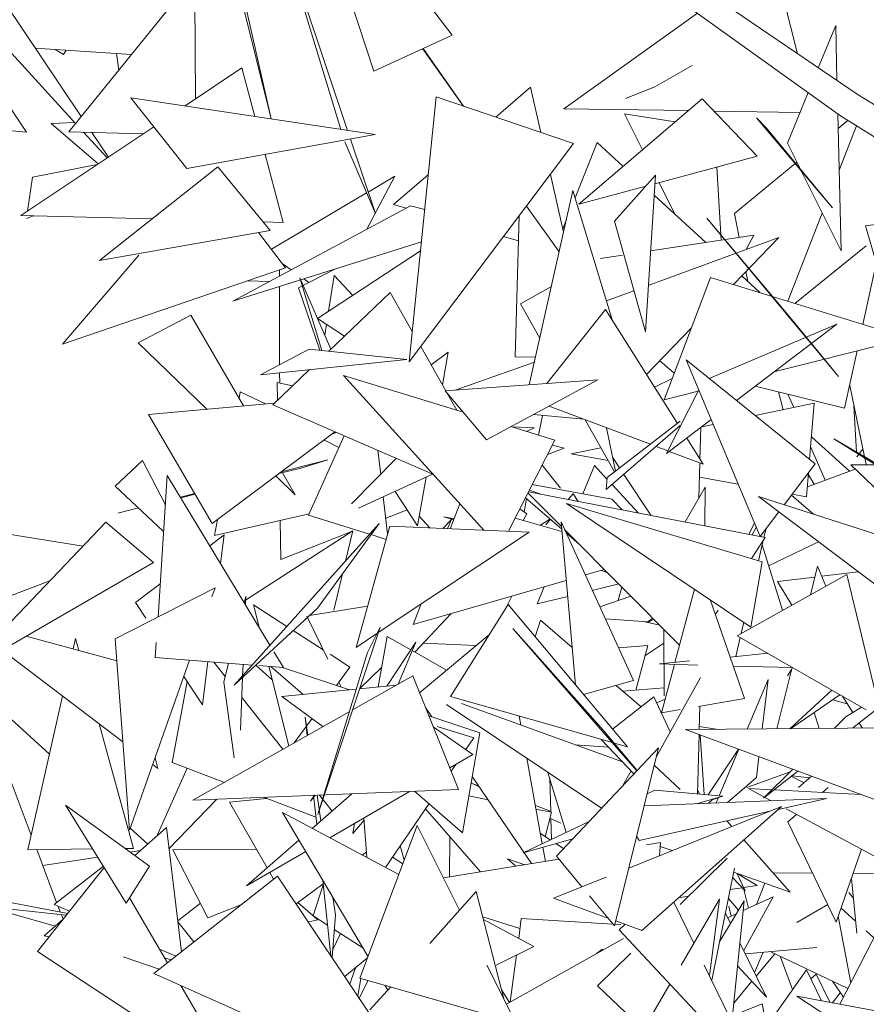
# Model space of a CAD drawing. Header units: metres. Extents: x -14.5 to 13.1, y -18.9 to 3.3.
# Tile 132 of 216: x 10.275 to 10.412, y 2.395 to 2.555. Entities that reach past the tile are written whole.
import ezdxf

# ---------------------------------------------------------------- set-up
doc = ezdxf.new("R2010")
doc.units = ezdxf.units.M
doc.layers.add('G-IMPT', color=7, linetype='Continuous', lineweight=5)
doc.layers.add('L-PLNT', color=7, linetype='Continuous', lineweight=5, true_color=0x005900)

# ---------------------------------------------------------------- blocks, each defined once
blk = doc.blocks.new('ÁRVORES ORNAMENTAIS - Pequeno e Médio Porte - Ipê-roxo-2940656-CORTE_CALÇADA')
at = {"layer": 'G-IMPT', "color": 253, "true_color": 0xaaaaaa}
for p, q in [((6.65178, 2.54674), (6.63895, 2.58582)), ((6.66449, 2.55261), (6.63895, 2.58582)), ((6.72743, 2.53953), (6.67166, 2.57951)), ((6.64753, 2.53714), (6.63635, 2.57046)), ((6.63635, 2.57046), (6.64647, 2.5373)), ((6.73029, 2.54289), (6.6923, 2.56877)), ((6.62826, 2.56691), (6.63513, 2.53901)), ((6.63513, 2.53901), (6.62873, 2.56747)), ((6.71661, 2.56499), (6.72048, 2.54958)), ((6.60236, 2.53693), (6.62278, 2.56219)), ((6.62287, 2.54223), (6.62278, 2.56219)), ((6.59192, 2.55792), (6.60436, 2.5394)), ((6.70425, 2.55615), (6.68258, 2.54067)), ((6.60345, 2.53828), (6.58826, 2.55492)), ((6.72384, 2.54729), (6.72666, 2.55416)), ((6.72666, 2.55416), (6.72687, 2.54522)), ((6.65178, 2.54674), (6.66449, 2.55261)), ((6.61248, 2.54945), (6.5969, 2.5505)), ((6.6015, 2.54943), (6.60013, 2.55028)), ((6.6015, 2.54943), (6.60194, 2.55016)), ((6.61045, 2.54693), (6.61007, 2.54961)), ((6.6597, 2.5504), (6.66626, 2.54112)), ((6.66635, 2.54109), (6.6598, 2.55044)), ((6.63042, 2.54727), (6.6212, 2.54112)), ((6.63042, 2.54727), (6.63253, 2.53941)), ((6.70339, 2.54767), (6.69734, 2.54422)), ((6.59009, 2.54492), (6.59549, 2.53684)), ((6.67719, 2.54413), (6.67156, 2.53931)), ((6.67719, 2.54413), (6.67886, 2.53681)), ((6.69261, 2.5423), (6.69734, 2.54422)), ((6.71884, 2.53509), (6.7222, 2.54328)), ((6.62149, 2.53097), (6.61238, 2.54245)), ((6.61238, 2.54245), (6.652, 2.53646)), ((6.66191, 2.5426), (6.65751, 2.49965)), ((6.66191, 2.5426), (6.68417, 2.535)), ((6.70502, 2.54225), (6.68502, 2.52519)), ((6.70502, 2.54225), (6.71391, 2.53296)), ((6.75721, 2.52666), (6.73029, 2.54289)), ((6.70279, 2.54035), (6.68258, 2.54067)), ((6.69245, 2.53981), (6.70064, 2.53852)), ((6.69245, 2.53981), (6.69536, 2.53401)), ((6.72088, 2.54007), (6.7069, 2.54029)), ((6.727, 2.53984), (6.72753, 2.51762)), ((6.59947, 2.53826), (6.60331, 2.53844)), ((6.59947, 2.53826), (6.60712, 2.53171)), ((6.71546, 2.5375), (6.71382, 2.53921)), ((6.72616, 2.52457), (6.71382, 2.53921)), ((6.72705, 2.53748), (6.72866, 2.5388)), ((6.75252, 2.52375), (6.72743, 2.53953)), ((6.58271, 2.53805), (6.59549, 2.53684)), ((6.61613, 2.53773), (6.59459, 2.52335)), ((6.61441, 2.53658), (6.60236, 2.53693)), ((6.60857, 2.53268), (6.60475, 2.53686)), ((6.60609, 2.53682), (6.60878, 2.53282)), ((6.71546, 2.5375), (6.72616, 2.52457)), ((6.72721, 2.53071), (6.73002, 2.5379)), ((6.62149, 2.53097), (6.652, 2.53646)), ((6.65205, 2.52366), (6.64708, 2.53531)), ((6.65205, 2.52366), (6.648, 2.53574)), ((6.68417, 2.535), (6.65751, 2.49965)), ((6.688, 2.5352), (6.68442, 2.52623)), ((6.688, 2.5352), (6.6922, 2.53132)), ((6.71884, 2.53509), (6.72094, 2.53088)), ((6.63417, 2.53325), (6.63712, 2.52223)), ((6.69736, 2.52851), (6.71391, 2.53296)), ((6.71025, 2.52369), (6.72038, 2.532)), ((6.59649, 2.52957), (6.60694, 2.5316)), ((6.62651, 2.53122), (6.6073, 2.51604)), ((6.62651, 2.53122), (6.63497, 2.52091)), ((6.70739, 2.53121), (6.70812, 2.51935)), ((6.72107, 2.53061), (6.72753, 2.51762)), ((6.59649, 2.52957), (6.59566, 2.52407)), ((6.65067, 2.52114), (6.65522, 2.52973)), ((6.65522, 2.52973), (6.65088, 2.52716)), ((6.66062, 2.52996), (6.655, 2.52515)), ((6.68041, 2.53002), (6.68255, 2.52064)), ((6.69081, 2.52243), (6.69745, 2.52988)), ((6.69581, 2.50448), (6.69745, 2.52988)), ((6.69803, 2.52869), (6.70061, 2.52356)), ((6.65062, 2.52701), (6.63518, 2.51787)), ((6.67699, 2.4959), (6.68406, 2.5274)), ((6.69051, 2.50629), (6.68406, 2.5274)), ((6.68502, 2.52519), (6.69588, 2.52811)), ((6.69724, 2.52667), (6.70559, 2.51896)), ((6.65773, 2.52494), (6.62893, 2.50946)), ((6.655, 2.52515), (6.65702, 2.52455)), ((6.66004, 2.52433), (6.65773, 2.52494)), ((6.68184, 2.51748), (6.67653, 2.52487)), ((6.61585, 2.52279), (6.59459, 2.52335)), ((6.59664, 2.5233), (6.59548, 2.52287)), ((6.63712, 2.52223), (6.63382, 2.52232)), ((6.67468, 2.50042), (6.67536, 2.52332)), ((6.68301, 2.5227), (6.68241, 2.52121)), ((6.69581, 2.50448), (6.69081, 2.52243)), ((6.71978, 2.5062), (6.70577, 2.52294)), ((6.72712, 2.49726), (6.70577, 2.52294)), ((6.71025, 2.52369), (6.71102, 2.51979)), ((6.71891, 2.50945), (6.72449, 2.52373)), ((6.73148, 2.52167), (6.74232, 2.52305)), ((6.6073, 2.51604), (6.63497, 2.52091)), ((6.73148, 2.52167), (6.7358, 2.50681)), ((6.6595, 2.51906), (6.62893, 2.50946)), ((6.63312, 2.52058), (6.63748, 2.51484)), ((6.67281, 2.51993), (6.67524, 2.51922)), ((6.69629, 2.512), (6.71747, 2.51981)), ((6.71338, 2.52015), (6.69666, 2.51761)), ((6.71011, 2.51217), (6.71747, 2.51981)), ((6.71338, 2.52015), (6.71213, 2.51784)), ((6.65936, 2.51763), (6.64266, 2.50663)), ((6.72002, 2.50911), (6.73159, 2.51843)), ((6.6137, 2.51691), (6.60135, 2.50249)), ((6.69208, 2.51691), (6.68855, 2.51638)), ((6.63748, 2.51484), (6.60135, 2.50249)), ((6.63651, 2.51451), (6.63651, 2.51353)), ((6.63693, 2.51556), (6.63839, 2.51454)), ((6.63958, 2.51165), (6.64556, 2.51468)), ((6.71212, 2.51426), (6.71243, 2.51265)), ((6.73109, 2.50569), (6.73325, 2.51557)), ((6.63488, 2.51265), (6.63136, 2.51275)), ((6.64339, 2.50147), (6.6398, 2.51323)), ((6.64485, 2.5017), (6.6398, 2.51323)), ((6.64046, 2.51308), (6.64128, 2.51251)), ((6.64447, 2.50782), (6.64537, 2.51362)), ((6.64837, 2.51039), (6.64537, 2.51362)), ((6.70639, 2.51332), (6.69884, 2.49349)), ((6.70639, 2.51332), (6.73831, 2.50346)), ((6.71145, 2.51356), (6.71439, 2.51085)), ((6.63651, 2.51184), (6.63653, 2.49916)), ((6.63958, 2.51165), (6.64302, 2.50151)), ((6.68057, 2.51184), (6.67559, 2.50903)), ((6.68953, 2.50951), (6.69395, 2.51114)), ((6.64449, 2.50135), (6.65443, 2.51089)), ((6.65443, 2.51089), (6.65802, 2.50455)), ((6.67559, 2.50903), (6.67869, 2.50347)), ((6.67984, 2.4961), (6.68937, 2.5081)), ((6.68937, 2.5081), (6.70101, 2.48964)), ((6.61361, 2.50273), (6.62212, 2.50721)), ((6.62212, 2.50721), (6.63069, 2.49247)), ((6.64703, 2.50379), (6.64266, 2.50663)), ((6.64387, 2.50394), (6.64414, 2.50567)), ((6.69602, 2.49756), (6.70325, 2.50506)), ((6.70618, 2.49692), (6.72685, 2.50573)), ((6.71058, 2.49337), (6.72685, 2.50573)), ((6.71978, 2.5062), (6.72264, 2.50272)), ((6.71666, 2.49799), (6.73831, 2.50346)), ((6.61361, 2.50273), (6.62475, 2.49194)), ((6.64131, 2.50169), (6.63341, 2.49752)), ((6.65713, 2.50003), (6.64131, 2.50169)), ((6.65939, 2.50213), (6.66346, 2.49492)), ((6.72273, 2.50261), (6.72712, 2.49726)), ((6.65713, 2.50003), (6.63341, 2.49752)), ((6.66107, 2.49915), (6.66385, 2.50118)), ((6.66291, 2.4959), (6.66385, 2.50118)), ((6.67468, 2.50042), (6.678, 2.50038)), ((6.72335, 2.48307), (6.70242, 2.49995)), ((6.70242, 2.49995), (6.7144, 2.4713)), ((6.72811, 2.49209), (6.73015, 2.5014)), ((6.63541, 2.49265), (6.64136, 2.49836)), ((6.67782, 2.49959), (6.665, 2.49503)), ((6.70048, 2.4978), (6.69815, 2.49977)), ((6.63653, 2.49785), (6.63654, 2.49618)), ((6.66964, 2.47233), (6.64688, 2.4974)), ((6.66627, 2.49149), (6.64688, 2.4974)), ((6.68813, 2.4967), (6.66338, 2.49492)), ((6.68813, 2.4967), (6.67004, 2.487)), ((6.69729, 2.49554), (6.70015, 2.49693)), ((6.6362, 2.49341), (6.63615, 2.49627)), ((6.63615, 2.49627), (6.6386, 2.49571)), ((6.69925, 2.48478), (6.70446, 2.49507)), ((6.71363, 2.49569), (6.72811, 2.49209)), ((6.72893, 2.4958), (6.73134, 2.48423)), ((6.62996, 2.49371), (6.63015, 2.49474)), ((6.63015, 2.49474), (6.63424, 2.49279)), ((6.66338, 2.49492), (6.67004, 2.487)), ((6.66363, 2.49462), (6.66523, 2.49181)), ((6.69884, 2.49349), (6.70437, 2.49489)), ((6.71817, 2.49186), (6.71737, 2.49476)), ((6.71986, 2.49221), (6.71891, 2.49438)), ((6.61527, 2.49109), (6.63568, 2.49291)), ((6.63541, 2.49265), (6.66145, 2.48135)), ((6.68021, 2.49245), (6.69662, 2.48626)), ((6.72316, 2.4929), (6.71363, 2.49091)), ((6.72243, 2.48381), (6.72316, 2.4929)), ((6.72962, 2.49247), (6.73006, 2.48498)), ((6.61527, 2.49109), (6.62558, 2.47343)), ((6.67766, 2.49108), (6.68582, 2.49033)), ((6.67851, 2.48776), (6.67911, 2.49095)), ((6.68115, 2.48695), (6.67401, 2.48913)), ((6.67778, 2.48891), (6.67415, 2.48908)), ((6.67778, 2.48891), (6.67656, 2.48835)), ((6.68607, 2.49024), (6.69079, 2.48177)), ((6.68947, 2.47891), (6.70147, 2.48929)), ((6.68951, 2.48894), (6.69096, 2.4819)), ((6.70147, 2.49), (6.6896, 2.48085)), ((6.69925, 2.48478), (6.70647, 2.49026)), ((6.7048, 2.48899), (6.70465, 2.48387)), ((6.70679, 2.48949), (6.70495, 2.48911)), ((6.62558, 2.47343), (6.64547, 2.48829)), ((6.64697, 2.48763), (6.64122, 2.47479)), ((6.64571, 2.48818), (6.64496, 2.48791)), ((6.70251, 2.48725), (6.70518, 2.48303)), ((6.7289, 2.4819), (6.72272, 2.48744)), ((6.72638, 2.48712), (6.7368, 2.48066)), ((6.72638, 2.48712), (6.73592, 2.48157)), ((6.64613, 2.48575), (6.64369, 2.48696)), ((6.6736, 2.47216), (6.68115, 2.48695)), ((6.67994, 2.48458), (6.68265, 2.48564)), ((6.68071, 2.48609), (6.68265, 2.48564)), ((6.6886, 2.4857), (6.6838, 2.4847)), ((6.69756, 2.4859), (6.69946, 2.48519)), ((6.72496, 2.48044), (6.7226, 2.48589)), ((6.65542, 2.48397), (6.6482, 2.4766)), ((6.65247, 2.48525), (6.65291, 2.48141)), ((6.68976, 2.48361), (6.6838, 2.4847)), ((6.69049, 2.48417), (6.69164, 2.48243)), ((6.69968, 2.4851), (6.70518, 2.48303)), ((6.7301, 2.48424), (6.73108, 2.48546)), ((6.73139, 2.48401), (6.73159, 2.48306)), ((6.61427, 2.48361), (6.60987, 2.47948)), ((6.61427, 2.48361), (6.618, 2.47644)), ((6.63994, 2.48237), (6.63638, 2.4815)), ((6.64435, 2.48373), (6.6368, 2.48181)), ((6.64435, 2.48373), (6.63994, 2.48237)), ((6.68205, 2.47915), (6.67906, 2.48286)), ((6.68757, 2.48281), (6.68567, 2.47824)), ((6.68958, 2.48062), (6.68757, 2.48281)), ((6.70463, 2.48324), (6.70446, 2.4775)), ((6.72335, 2.48307), (6.7183, 2.47644)), ((6.72913, 2.48291), (6.73294, 2.4829)), ((6.72913, 2.48291), (6.73706, 2.4753)), ((6.61681, 2.45825), (6.61831, 2.4812)), ((6.63496, 2.45368), (6.61831, 2.4812)), ((6.6359, 2.48114), (6.63906, 2.47807)), ((6.63698, 2.48165), (6.63906, 2.47807)), ((6.66133, 2.4814), (6.6493, 2.47591)), ((6.65887, 2.47304), (6.66026, 2.48092)), ((6.68947, 2.47891), (6.6896, 2.48085)), ((6.69233, 2.48138), (6.69671, 2.47474)), ((6.71086, 2.47977), (6.70456, 2.48092)), ((6.72195, 2.47775), (6.72226, 2.48164)), ((6.72208, 2.47937), (6.72983, 2.48224)), ((6.7232, 2.47979), (6.72223, 2.48128)), ((6.61772, 2.47214), (6.60987, 2.47948)), ((6.69039, 2.47737), (6.67747, 2.47975)), ((6.69462, 2.47514), (6.69041, 2.47972)), ((6.7055, 2.4793), (6.70224, 2.47367)), ((6.7055, 2.4793), (6.70547, 2.47305)), ((6.62277, 2.47826), (6.62045, 2.47767)), ((6.62282, 2.47817), (6.62049, 2.4776)), ((6.65333, 2.47776), (6.65403, 2.47172)), ((6.65887, 2.47304), (6.65523, 2.47862)), ((6.67637, 2.47758), (6.68225, 2.4725)), ((6.68221, 2.47294), (6.67678, 2.4784)), ((6.71524, 2.47117), (6.67687, 2.47856)), ((6.67699, 2.47881), (6.67905, 2.47814)), ((6.6833, 2.47732), (6.68411, 2.47824)), ((6.68494, 2.477), (6.68411, 2.47824)), ((6.73742, 2.46022), (6.71417, 2.47777)), ((6.71417, 2.47777), (6.74261, 2.46864)), ((6.71948, 2.47799), (6.72307, 2.47491)), ((6.72195, 2.47775), (6.71962, 2.47817)), ((6.61365, 2.47595), (6.61027, 2.47509)), ((6.61367, 2.47593), (6.61027, 2.47509)), ((6.66576, 2.47661), (6.66419, 2.47256)), ((6.67614, 2.4753), (6.67654, 2.47742)), ((6.71293, 2.45663), (6.683, 2.47666)), ((6.71474, 2.4672), (6.683, 2.47666)), ((6.69039, 2.47737), (6.69203, 2.47564)), ((6.62597, 2.47147), (6.64132, 2.475)), ((6.65111, 2.47168), (6.64122, 2.47479)), ((6.65373, 2.47428), (6.65718, 2.47563)), ((6.66088, 2.4727), (6.65914, 2.47461)), ((6.66476, 2.47402), (6.66314, 2.47447)), ((6.66482, 2.47419), (6.66314, 2.47447)), ((6.67544, 2.47577), (6.67658, 2.475)), ((6.67599, 2.47392), (6.67658, 2.475)), ((6.71744, 2.4753), (6.7144, 2.4713)), ((6.60836, 2.47365), (6.58484, 2.449)), ((6.61608, 2.46711), (6.60836, 2.47365)), ((6.62597, 2.47147), (6.62644, 2.47407)), ((6.62915, 2.4472), (6.65264, 2.47339)), ((6.63672, 2.46759), (6.63659, 2.47392)), ((6.64265, 2.45967), (6.65264, 2.47339)), ((6.64892, 2.45333), (6.65438, 2.47298)), ((6.65438, 2.47298), (6.67695, 2.47202)), ((6.66296, 2.47261), (6.66436, 2.47406)), ((6.66436, 2.47406), (6.66372, 2.47258)), ((6.67469, 2.47429), (6.68228, 2.47214)), ((6.67882, 2.47312), (6.68034, 2.47414)), ((6.67967, 2.47324), (6.68042, 2.47408)), ((6.69389, 2.44795), (6.68214, 2.47366)), ((6.6845, 2.44723), (6.68214, 2.47366)), ((6.71348, 2.47349), (6.71261, 2.47167)), ((6.71314, 2.47157), (6.71379, 2.47277)), ((6.58688, 2.47258), (6.60465, 2.46975)), ((6.62521, 2.46981), (6.62752, 2.47158)), ((6.62693, 2.46695), (6.62752, 2.47158)), ((6.63101, 2.46101), (6.64837, 2.47225)), ((6.63672, 2.46759), (6.64809, 2.47206)), ((6.64721, 2.46733), (6.64837, 2.47225)), ((6.65378, 2.47084), (6.65134, 2.47161)), ((6.6525, 2.45572), (6.67695, 2.47202)), ((6.70135, 2.45371), (6.6827, 2.47245)), ((6.68295, 2.47189), (6.68513, 2.47001)), ((6.71524, 2.47117), (6.71301, 2.46772)), ((6.71504, 2.47121), (6.71537, 2.47258)), ((6.71413, 2.46738), (6.71491, 2.47066)), ((6.71802, 2.45937), (6.71474, 2.46994)), ((6.72385, 2.47046), (6.71579, 2.46657)), ((6.61608, 2.46711), (6.58484, 2.449)), ((6.71293, 2.45663), (6.71474, 2.4672)), ((6.72256, 2.46185), (6.72373, 2.4665)), ((6.72508, 2.46326), (6.72373, 2.4665)), ((6.64532, 2.45937), (6.64671, 2.46525)), ((6.68607, 2.46507), (6.68916, 2.46596)), ((6.68972, 2.4654), (6.68868, 2.46582)), ((6.72847, 2.46516), (6.71071, 2.45522)), ((6.72441, 2.46486), (6.73033, 2.46557)), ((6.72847, 2.46516), (6.73358, 2.44392)), ((6.57171, 2.45368), (6.59927, 2.46411)), ((6.61317, 2.4606), (6.61716, 2.46365)), ((6.65819, 2.45706), (6.68299, 2.46419)), ((6.67942, 2.46316), (6.67827, 2.4604)), ((6.6915, 2.46361), (6.68721, 2.46257)), ((6.71723, 2.46399), (6.72328, 2.46472)), ((6.71723, 2.46399), (6.71958, 2.46018)), ((6.60987, 2.45471), (6.62606, 2.46297)), ((6.62606, 2.46297), (6.62554, 2.46151)), ((6.63078, 2.46059), (6.63104, 2.46159)), ((6.63104, 2.46159), (6.63098, 2.46025)), ((6.67303, 2.45939), (6.67418, 2.46165)), ((6.68322, 2.4616), (6.67827, 2.4604)), ((6.68842, 2.45993), (6.69347, 2.46163)), ((6.69138, 2.46093), (6.692, 2.46311)), ((6.70375, 2.46277), (6.7006, 2.45089)), ((6.61482, 2.45808), (6.61317, 2.4606)), ((6.63319, 2.45661), (6.63227, 2.46022)), ((6.63769, 2.45672), (6.63227, 2.46022)), ((6.64136, 2.45848), (6.65077, 2.45999)), ((6.65948, 2.46037), (6.65819, 2.45706)), ((6.66424, 2.44536), (6.67359, 2.4603)), ((6.67359, 2.4603), (6.69289, 2.4372)), ((6.7063, 2.46107), (6.71187, 2.44507)), ((6.62915, 2.4472), (6.64265, 2.45967)), ((6.64093, 2.45841), (6.64432, 2.45141)), ((6.65843, 2.45256), (6.66432, 2.45882)), ((6.70761, 2.45937), (6.70714, 2.45865)), ((6.67797, 2.45505), (6.67883, 2.45777)), ((6.67883, 2.45777), (6.68396, 2.45333)), ((6.69622, 2.45745), (6.68931, 2.45798)), ((6.69815, 2.45693), (6.69552, 2.45751)), ((6.69717, 2.45792), (6.69619, 2.45736)), ((6.69622, 2.45745), (6.69703, 2.45806)), ((6.71133, 2.45556), (6.71177, 2.45741)), ((6.61014, 2.45116), (6.59544, 2.45514)), ((6.64359, 2.45292), (6.63873, 2.45605)), ((6.6528, 2.45663), (6.64271, 2.42623)), ((6.64892, 2.45333), (6.65227, 2.45556)), ((6.65075, 2.45251), (6.6528, 2.45663)), ((6.67059, 2.4555), (6.65921, 2.44598)), ((6.68902, 2.43986), (6.67435, 2.45637)), ((6.69443, 2.43334), (6.67435, 2.45637)), ((6.69887, 2.44548), (6.69881, 2.45626)), ((6.71071, 2.45522), (6.73159, 2.44322)), ((6.60307, 2.45308), (6.60345, 2.45476)), ((6.60398, 2.45283), (6.60345, 2.45476)), ((6.60987, 2.45471), (6.61219, 2.42369)), ((6.61637, 2.45169), (6.61653, 2.45413)), ((6.65393, 2.45509), (6.65251, 2.44692)), ((6.65858, 2.45415), (6.65388, 2.44705)), ((6.65393, 2.45509), (6.65777, 2.45293)), ((6.65858, 2.45415), (6.65572, 2.44735)), ((6.66833, 2.45361), (6.65979, 2.454)), ((6.69146, 2.45327), (6.69619, 2.45364)), ((6.69619, 2.45364), (6.69428, 2.44641)), ((6.69883, 2.45402), (6.69574, 2.45195)), ((6.71045, 2.45186), (6.71118, 2.45495)), ((6.61112, 2.438), (6.59153, 2.45287)), ((6.63713, 2.45008), (6.6356, 2.45262)), ((6.65075, 2.45251), (6.64271, 2.42623)), ((6.6479, 2.45014), (6.64469, 2.45221)), ((6.65801, 2.4528), (6.66359, 2.44964)), ((6.71565, 2.45238), (6.70954, 2.45177)), ((6.62192, 2.45126), (6.61219, 2.42369)), ((6.63208, 2.45047), (6.61637, 2.45169)), ((6.62402, 2.44401), (6.62491, 2.45103)), ((6.62584, 2.45095), (6.6277, 2.44861)), ((6.62746, 2.44769), (6.62825, 2.45077)), ((6.6306, 2.45058), (6.63052, 2.44873)), ((6.63534, 2.44806), (6.6327, 2.45042)), ((6.63713, 2.45008), (6.63315, 2.45039)), ((6.70302, 2.45113), (6.69811, 2.45064)), ((6.70433, 2.45047), (6.69811, 2.45064)), ((6.70052, 2.45057), (6.69844, 2.44273)), ((6.59626, 2.4229), (6.5861, 2.44973)), ((6.63804, 2.43736), (6.63479, 2.45026)), ((6.64032, 2.44571), (6.63511, 2.45023)), ((6.64786, 2.44646), (6.63684, 2.4501)), ((6.64572, 2.44717), (6.6479, 2.45014)), ((6.65306, 2.45007), (6.6495, 2.44668)), ((6.7197, 2.45005), (6.71004, 2.45031)), ((6.7171, 2.44012), (6.71959, 2.45005)), ((6.71951, 2.44973), (6.71885, 2.44873)), ((6.61911, 2.43467), (6.62155, 2.44779)), ((6.62402, 2.44401), (6.621, 2.44863)), ((6.62746, 2.44769), (6.62918, 2.4354)), ((6.63051, 2.44846), (6.63017, 2.43993)), ((6.64611, 2.4477), (6.6465, 2.44691)), ((6.65812, 2.44871), (6.64834, 2.44318)), ((6.65546, 2.44721), (6.64948, 2.44662)), ((6.6655, 2.43031), (6.65812, 2.44871)), ((6.69389, 2.44795), (6.68577, 2.44571)), ((6.69107, 2.44717), (6.69512, 2.44367)), ((6.70477, 2.44843), (6.69755, 2.43551)), ((6.71574, 2.44815), (6.71233, 2.44009)), ((6.71477, 2.44011), (6.71574, 2.44815)), ((6.64893, 2.44656), (6.6369, 2.44538)), ((6.69213, 2.44625), (6.69886, 2.44676)), ((6.72605, 2.4464), (6.71923, 2.44014)), ((6.71932, 2.44014), (6.72734, 2.44566)), ((6.59572, 2.42053), (6.60134, 2.44542)), ((6.63038, 2.44523), (6.63707, 2.43681)), ((6.6369, 2.44538), (6.64355, 2.44048)), ((6.68871, 2.42727), (6.66357, 2.44405)), ((6.66424, 2.44536), (6.69047, 2.43789)), ((6.69211, 2.43478), (6.66603, 2.44423)), ((6.69718, 2.44529), (6.6905, 2.44005)), ((6.69718, 2.44529), (6.69985, 2.43962)), ((6.69763, 2.44434), (6.69903, 2.44494)), ((6.71187, 2.44507), (6.7044, 2.44377)), ((6.72618, 2.44485), (6.72854, 2.44418)), ((6.72777, 2.44541), (6.72943, 2.44276)), ((6.73439, 2.44416), (6.72939, 2.44022)), ((6.59177, 2.44284), (6.59922, 2.43602)), ((6.6478, 2.44287), (6.62248, 2.42856)), ((6.66017, 2.44359), (6.66121, 2.44205)), ((6.70147, 2.44326), (6.69844, 2.44273)), ((6.70464, 2.44381), (6.70453, 2.44003)), ((6.72397, 2.44018), (6.72317, 2.44278)), ((6.73084, 2.44364), (6.7283, 2.44205)), ((6.61283, 2.42074), (6.60726, 2.44093)), ((6.6389, 2.43785), (6.64178, 2.44178)), ((6.64112, 2.4391), (6.64068, 2.44199)), ((6.64099, 2.43903), (6.64068, 2.44199)), ((6.669, 2.43948), (6.66072, 2.44221)), ((6.67534, 2.4422), (6.67561, 2.44076)), ((6.7283, 2.44205), (6.72643, 2.44019)), ((6.73048, 2.44107), (6.731, 2.44023)), ((6.66785, 2.43595), (6.66142, 2.44046)), ((6.66801, 2.43866), (6.66208, 2.4405)), ((6.66618, 2.42328), (6.669, 2.43948)), ((6.68902, 2.43986), (6.69447, 2.43338)), ((6.74626, 2.44035), (6.70232, 2.44001)), ((6.70232, 2.44001), (6.74532, 2.42406)), ((6.70451, 2.4392), (6.70424, 2.42957)), ((6.70728, 2.44005), (6.70454, 2.44048)), ((6.66801, 2.43866), (6.66671, 2.43675)), ((6.68866, 2.4384), (6.69396, 2.43283)), ((6.69074, 2.43781), (6.69289, 2.4372)), ((6.70467, 2.43914), (6.70535, 2.42947)), ((6.68139, 2.41948), (6.69794, 2.43706)), ((6.68445, 2.43755), (6.68983, 2.43717)), ((6.6908, 2.40817), (6.69794, 2.43706)), ((6.71092, 2.43682), (6.706, 2.42941)), ((6.71095, 2.43681), (6.70775, 2.42926)), ((6.61679, 2.4337), (6.61633, 2.43542)), ((6.61911, 2.43467), (6.62758, 2.43144)), ((6.66785, 2.43595), (6.6641, 2.43378)), ((6.67658, 2.43536), (6.67909, 2.4215)), ((6.71383, 2.43224), (6.71423, 2.43559)), ((6.61679, 2.4337), (6.61595, 2.43434)), ((6.62155, 2.43374), (6.61663, 2.42275)), ((6.66507, 2.43434), (6.66432, 2.43324)), ((6.68001, 2.43307), (6.68295, 2.42334)), ((6.6935, 2.43331), (6.69217, 2.43094)), ((6.69723, 2.43421), (6.70147, 2.43027)), ((6.71224, 2.4306), (6.71929, 2.43313)), ((6.71972, 2.43356), (6.71498, 2.42886)), ((6.72055, 2.43325), (6.71498, 2.42886)), ((6.66757, 2.43129), (6.66891, 2.4307)), ((6.66877, 2.4309), (6.66758, 2.43132)), ((6.66776, 2.43239), (6.67733, 2.41827)), ((6.68047, 2.42662), (6.6803, 2.43211)), ((6.71383, 2.43224), (6.70914, 2.42819)), ((6.72155, 2.43139), (6.71949, 2.43242)), ((6.72249, 2.4322), (6.71959, 2.4325)), ((6.72275, 2.43243), (6.72064, 2.4306)), ((6.6655, 2.43031), (6.62248, 2.42856)), ((6.64823, 2.42961), (6.64181, 2.42399)), ((6.65757, 2.42999), (6.64464, 2.42248)), ((6.66618, 2.42328), (6.65841, 2.43002)), ((6.69735, 2.43019), (6.69609, 2.42959)), ((6.69735, 2.43019), (6.70839, 2.4292)), ((6.70426, 2.43026), (6.7046, 2.42954)), ((6.7162, 2.42847), (6.71253, 2.43045)), ((6.71637, 2.43025), (6.71253, 2.43045)), ((6.73066, 2.4295), (6.71671, 2.43023)), ((6.72454, 2.42982), (6.72547, 2.4306)), ((6.62633, 2.42872), (6.61859, 2.42069)), ((6.62839, 2.42826), (6.63437, 2.42885)), ((6.62839, 2.42826), (6.6345, 2.41759)), ((6.63391, 2.42903), (6.64242, 2.42578)), ((6.64231, 2.42937), (6.64154, 2.42841)), ((6.64217, 2.42936), (6.64154, 2.42841)), ((6.64254, 2.42463), (6.64204, 2.42936)), ((6.64323, 2.42523), (6.6426, 2.42938)), ((6.64297, 2.42939), (6.64502, 2.4268)), ((6.67031, 2.42864), (6.66722, 2.42925)), ((6.69561, 2.42765), (6.72524, 2.42883)), ((6.70839, 2.4292), (6.70412, 2.42799)), ((6.70682, 2.42875), (6.70607, 2.42807)), ((6.70664, 2.42859), (6.70762, 2.42895)), ((6.70764, 2.42899), (6.70727, 2.42811)), ((6.71736, 2.42707), (6.72524, 2.42883)), ((6.61167, 2.41188), (6.60183, 2.42777)), ((6.60183, 2.42777), (6.61544, 2.41787)), ((6.65584, 2.41651), (6.63699, 2.42655)), ((6.6508, 2.40325), (6.63699, 2.42655)), ((6.66075, 2.428), (6.65369, 2.41765)), ((6.66907, 2.41693), (6.66017, 2.42715)), ((6.68046, 2.4268), (6.67798, 2.42767)), ((6.6806, 2.4266), (6.67808, 2.4271)), ((6.67959, 2.42262), (6.6806, 2.4266)), ((6.69312, 2.41756), (6.71787, 2.42753)), ((6.69479, 2.42202), (6.71597, 2.42676)), ((6.69523, 2.40744), (6.71787, 2.42753)), ((6.74479, 2.4131), (6.71866, 2.42715)), ((6.65022, 2.42531), (6.64838, 2.42315)), ((6.64867, 2.42482), (6.64838, 2.42315)), ((6.65019, 2.4257), (6.65068, 2.41926)), ((6.68669, 2.42512), (6.676, 2.42003)), ((6.68035, 2.42562), (6.68213, 2.42484)), ((6.6806, 2.42222), (6.6805, 2.42556)), ((6.70983, 2.42429), (6.70902, 2.42521)), ((6.71891, 2.42506), (6.72032, 2.42626)), ((6.71891, 2.42506), (6.72676, 2.40879)), ((6.61231, 2.42402), (6.61514, 2.42143)), ((6.61817, 2.42412), (6.61307, 2.4196)), ((6.61817, 2.42412), (6.62061, 2.40399)), ((6.64953, 2.39972), (6.65882, 2.42444)), ((6.66568, 2.41073), (6.65882, 2.42444)), ((6.63964, 2.42209), (6.63114, 2.41465)), ((6.66411, 2.42262), (6.66406, 2.41612)), ((6.68405, 2.42231), (6.676, 2.42003)), ((6.68038, 2.42211), (6.6788, 2.42314)), ((6.6944, 2.42274), (6.69479, 2.42202)), ((6.69828, 2.42167), (6.69602, 2.42131)), ((6.6981, 2.41957), (6.69828, 2.42167)), ((6.71931, 2.41366), (6.71177, 2.42212)), ((6.60623, 2.42066), (6.59572, 2.42053)), ((6.60038, 2.41199), (6.59715, 2.42055)), ((6.61283, 2.42074), (6.61151, 2.42073)), ((6.61232, 2.42014), (6.61397, 2.4204)), ((6.61919, 2.42053), (6.6328, 2.42057)), ((6.6249, 2.40951), (6.61919, 2.42053)), ((6.64075, 2.42022), (6.63114, 2.41465)), ((6.6499, 2.41967), (6.65061, 2.42019)), ((6.65608, 2.42115), (6.65673, 2.41886)), ((6.6792, 2.42093), (6.67961, 2.41864)), ((6.68255, 2.42072), (6.68129, 2.42153)), ((6.70016, 2.4204), (6.69823, 2.42107)), ((6.72676, 2.40879), (6.73086, 2.42059)), ((6.59812, 2.41797), (6.60705, 2.41934)), ((6.65649, 2.41823), (6.65482, 2.41931)), ((6.68179, 2.41899), (6.66307, 2.41595)), ((6.67484, 2.41787), (6.67348, 2.41904)), ((6.67628, 2.4181), (6.67348, 2.41904)), ((6.68139, 2.41948), (6.68553, 2.4145)), ((6.70147, 2.41166), (6.70905, 2.41913)), ((6.59725, 2.40405), (6.6081, 2.41765)), ((6.59995, 2.41165), (6.60795, 2.41788)), ((6.61167, 2.41188), (6.61544, 2.41787)), ((6.63493, 2.41685), (6.63555, 2.41576)), ((6.70656, 2.39937), (6.71028, 2.41753)), ((6.71931, 2.41366), (6.71015, 2.41688)), ((6.56792, 2.41661), (6.60217, 2.41021)), ((6.61614, 2.40048), (6.63619, 2.41626)), ((6.63619, 2.41626), (6.6598, 2.381)), ((6.64484, 2.40334), (6.64352, 2.41553)), ((6.68094, 2.41265), (6.68943, 2.41608)), ((6.70997, 2.41599), (6.71198, 2.41387)), ((6.71064, 2.41671), (6.71198, 2.41387)), ((6.71067, 2.41665), (6.71391, 2.41474)), ((6.72294, 2.41672), (6.71653, 2.41678)), ((6.72922, 2.41586), (6.73007, 2.40699)), ((6.73798, 2.41659), (6.7295, 2.41667)), ((6.63921, 2.41175), (6.64358, 2.41499)), ((6.64196, 2.4098), (6.6436, 2.41486)), ((6.66085, 2.40534), (6.66841, 2.41377)), ((6.67288, 2.39634), (6.66841, 2.41377)), ((6.70957, 2.41406), (6.71151, 2.41437)), ((6.71173, 2.4144), (6.71391, 2.41474)), ((6.71253, 2.41105), (6.71177, 2.41409)), ((6.7152, 2.41511), (6.71382, 2.41164)), ((6.61219, 2.41271), (6.61834, 2.40221)), ((6.64556, 2.40999), (6.64513, 2.41283)), ((6.68975, 2.40944), (6.68094, 2.41265)), ((6.68676, 2.41303), (6.6908, 2.40817)), ((6.70147, 2.4128), (6.70285, 2.41302)), ((6.70159, 2.40183), (6.70783, 2.4125)), ((6.70619, 2.40015), (6.70783, 2.4125)), ((6.70786, 2.40569), (6.71184, 2.41226)), ((6.70928, 2.41262), (6.71091, 2.41072)), ((6.71184, 2.41226), (6.70995, 2.39359)), ((6.71168, 2.41066), (6.71651, 2.41287)), ((6.71176, 2.40419), (6.71651, 2.41287)), ((6.7288, 2.41361), (6.72953, 2.41265)), ((6.58248, 2.412), (6.60192, 2.4099)), ((6.60012, 2.40812), (6.58926, 2.41127)), ((6.59995, 2.41165), (6.60246, 2.41059)), ((6.60097, 2.41044), (6.60062, 2.41137)), ((6.62369, 2.41185), (6.62, 2.40902)), ((6.6249, 2.40951), (6.63023, 2.41157)), ((6.64272, 2.40917), (6.6395, 2.41197)), ((6.70041, 2.41203), (6.70365, 2.40536)), ((6.7097, 2.40976), (6.70936, 2.41135)), ((6.72539, 2.41164), (6.72038, 2.40874)), ((6.72988, 2.40895), (6.72755, 2.41106)), ((6.60142, 2.40928), (6.59837, 2.40657)), ((6.60141, 2.40927), (6.60114, 2.40998)), ((6.64272, 2.40917), (6.64125, 2.40881)), ((6.64431, 2.40828), (6.64196, 2.4098)), ((6.64556, 2.40999), (6.64503, 2.40306)), ((6.67548, 2.40773), (6.66947, 2.40962)), ((6.67771, 2.40485), (6.66958, 2.40919)), ((6.67528, 2.40615), (6.6757, 2.40936)), ((6.6757, 2.40936), (6.69056, 2.40846)), ((6.69523, 2.40744), (6.69101, 2.40898)), ((6.7096, 2.40857), (6.70879, 2.41023)), ((6.70914, 2.4095), (6.71056, 2.41015)), ((6.72912, 2.39896), (6.72709, 2.40974)), ((6.72734, 2.3955), (6.73457, 2.40958)), ((6.62003, 2.40881), (6.62263, 2.40558)), ((6.64999, 2.40463), (6.64538, 2.4076)), ((6.69087, 2.40844), (6.69186, 2.40839)), ((6.69252, 2.40843), (6.69157, 2.40753)), ((6.69157, 2.40753), (6.71148, 2.38628)), ((6.73286, 2.40625), (6.73159, 2.4074)), ((6.59911, 2.40638), (6.59837, 2.40657)), ((6.6464, 2.40693), (6.64512, 2.40426)), ((6.69229, 2.40614), (6.6733, 2.39551)), ((6.61706, 2.4044), (6.6197, 2.40328)), ((6.67771, 2.40485), (6.67163, 2.40183)), ((6.68791, 2.40369), (6.68885, 2.4044)), ((6.71547, 2.39663), (6.71115, 2.40542)), ((6.71203, 2.40363), (6.72361, 2.4047)), ((6.59725, 2.40405), (6.62976, 2.3827)), ((6.617, 2.40115), (6.61114, 2.40317)), ((6.6189, 2.40265), (6.61789, 2.40298)), ((6.65076, 2.40299), (6.64708, 2.39999)), ((6.67392, 2.39586), (6.67492, 2.40347)), ((6.68807, 2.39844), (6.69345, 2.40374)), ((6.71489, 2.4039), (6.71351, 2.40062)), ((6.7168, 2.40365), (6.71379, 2.40004)), ((6.71605, 2.404), (6.72864, 2.39802)), ((6.71765, 2.40325), (6.71966, 2.39785)), ((6.6489, 2.40148), (6.64789, 2.39878)), ((6.67481, 2.39248), (6.67013, 2.40183)), ((6.70537, 2.40183), (6.70947, 2.39339)), ((6.71547, 2.39663), (6.71077, 2.40168)), ((6.71545, 2.39184), (6.72192, 2.40107)), ((6.72192, 2.40107), (6.72439, 2.39605)), ((6.61614, 2.40048), (6.64619, 2.38707)), ((6.64919, 2.39684), (6.64971, 2.39966)), ((6.65087, 2.39933), (6.64943, 2.39647)), ((6.64953, 2.39972), (6.67481, 2.39248)), ((6.72266, 2.39957), (6.72349, 2.40035)), ((6.72349, 2.40035), (6.72571, 2.3958)), ((6.62049, 2.39853), (6.62976, 2.3827)), ((6.65117, 2.39455), (6.65453, 2.39829)), ((6.65406, 2.39776), (6.65359, 2.39855)), ((6.6725, 2.39783), (6.67379, 2.39578)), ((6.69867, 2.38837), (6.68807, 2.39844)), ((6.69648, 2.39307), (6.6998, 2.39875)), ((6.71309, 2.39919), (6.71016, 2.39567)), ((6.72612, 2.39922), (6.72792, 2.39661)), ((6.72037, 2.3968), (6.73233, 2.38893)), ((6.72037, 2.3968), (6.75056, 2.39117)), ((6.72615, 2.39572), (6.72741, 2.39735)), ((6.70844, 2.39298), (6.71475, 2.39553)), ((6.71475, 2.39553), (6.71591, 2.38939))]:
    blk.add_line(p, q, dxfattribs=at)

msp = doc.modelspace()

# ---------------------------------------------------------------- block references
at = {"layer": 'L-PLNT', "color": 253, "true_color": 0xaaaaaa}
msp.add_blockref('ÁRVORES ORNAMENTAIS - Pequeno e Médio Porte - Ipê-roxo-2940656-CORTE_CALÇADA', (3.68079, 0), dxfattribs=at)

doc.saveas('drawing.dxf')
